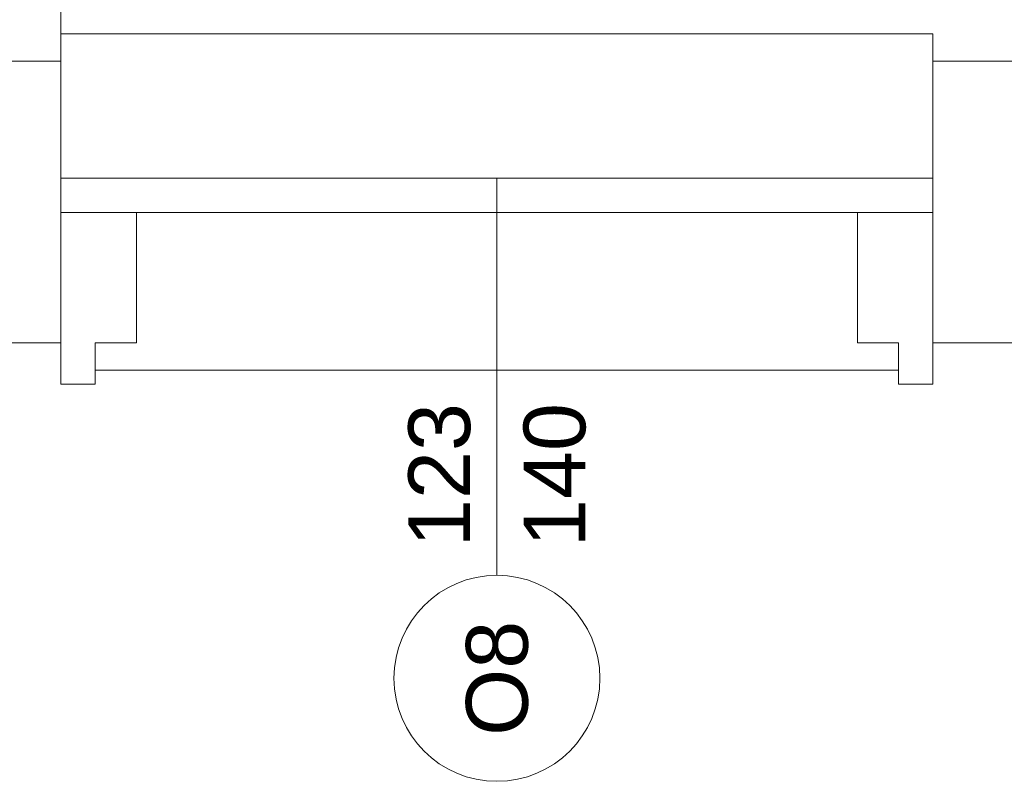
# Model space of a CAD drawing. Header units: millimetres. Extents: x -2274 to 12297, y -16157 to 26321.
# Tile 41 of 256: x -254 to -111, y -7185 to -7074. Entities that reach past the tile are written whole.
import ezdxf
from ezdxf.enums import TextEntityAlignment as Align

# ---------------------------------------------------------------- set-up
doc = ezdxf.new("R2010")
doc.units = ezdxf.units.MM
doc.layers.add('-LI-WIDOK', color=2, linetype='Continuous')
doc.layers.add('PROJEKTOWANE', color=5, linetype='Continuous')
doc.layers.add('-ŚCIANY DZIAŁOWE', color=3, linetype='Continuous', lineweight=35)
doc.layers.add('-ŚCIANY NOŚNE', color=4, linetype='Continuous', lineweight=53)
doc.styles.add('ARIAL', font='arial.ttf', dxfattribs={"height": 0.5})

msp = doc.modelspace()

# ---------------------------------------------------------------- linework, layer by layer
at = {"layer": '-LI-WIDOK', "color": 253, "lineweight": 13}
for p, q in [((-121, -7076), (-248, -7076)), ((-121, -7080), (-121, -7076)), ((-126, -7125), (-243, -7125))]:
    msp.add_line(p, q, dxfattribs=at)
at = {"layer": '-ŚCIANY DZIAŁOWE', "color": 253, "lineweight": 13}
for p, q in [((-248, -6816), (-248, -7083)), ((-237, -7121), (-237, -7102)), ((-132, -7121), (-132, -7102)), ((-248, -7121), (-248, -7127)), ((-243, -7127), (-243, -7121)), ((-243, -7121), (-237, -7121)), ((-126, -7121), (-132, -7121)), ((-126, -7127), (-126, -7121)), ((-121, -7121), (-121, -7127)), ((-248, -7127), (-243, -7127)), ((-121, -7127), (-126, -7127))]:
    msp.add_line(p, q, dxfattribs=at)
at = {"layer": '-ŚCIANY NOŚNE', "color": 253, "lineweight": 13}
for p, q in [((-318, -7080), (-248, -7080)), ((-248, -7121), (-248, -7080)), ((-121, -7121), (-121, -7080)), ((-121, -7080), (-41, -7080)), ((-318, -7121), (-248, -7121)), ((-121, -7121), (0, -7121))]:
    msp.add_line(p, q, dxfattribs=at)
at = {"layer": 'PROJEKTOWANE', "color": 253, "lineweight": 13}
for p, q in [((-121, -7097), (-248, -7097)), ((-184.5, -7097), (-184.5, -7154.86)), ((-237, -7102), (-248, -7102)), ((-132, -7102), (-245, -7102)), ((-132, -7102), (-121, -7102))]:
    msp.add_line(p, q, dxfattribs=at)
msp.add_circle((-184.5, -7169.86), 15, dxfattribs=at)

# ---------------------------------------------------------------- texts
at = {"layer": 'PROJEKTOWANE', "color": 253, "lineweight": 13, "style": 'ARIAL'}
for s, p in [('123', (-192.9, -7140.26)), ('140', (-176.12, -7140.26)), ('O8', (-184.5, -7169.86))]:
    msp.add_text(s, height=9, rotation=90, dxfattribs=at).set_placement(p, align=Align.MIDDLE_CENTER)

doc.saveas('drawing.dxf')
